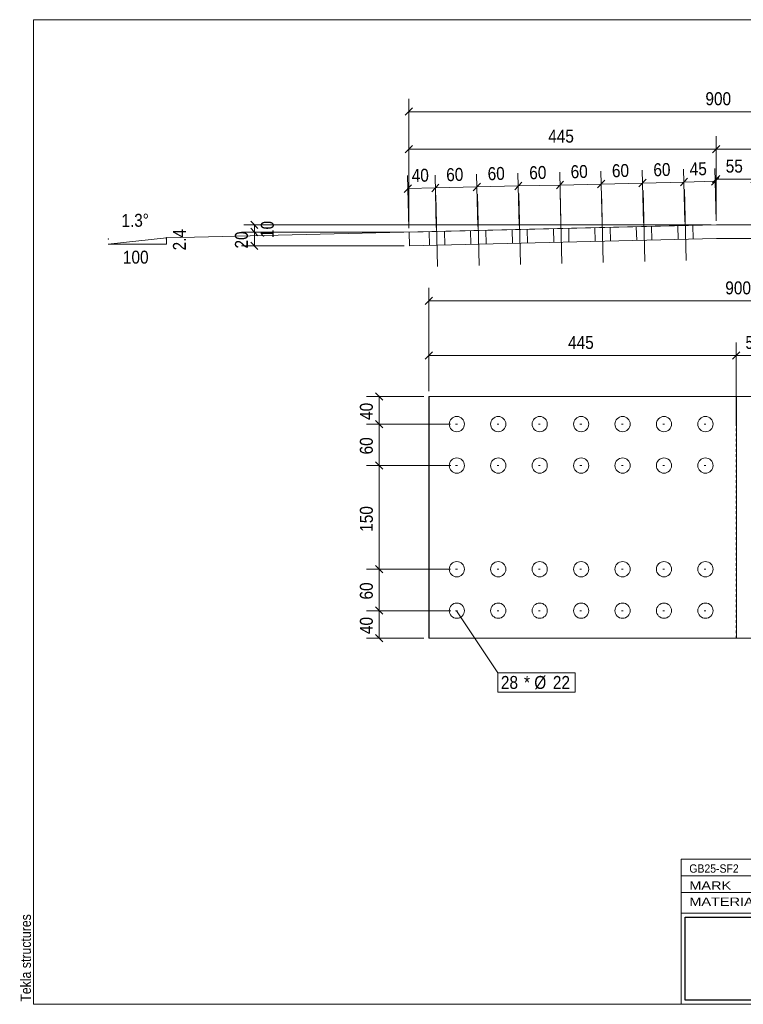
# Model space of a CAD drawing. Header units: millimetres. Extents: x 2 to 282, y 5 to 195.
# Tile 1 of 2: x 2 to 142, y 5 to 195. Entities that reach past the tile are written whole.
import ezdxf

# ---------------------------------------------------------------- set-up
doc = ezdxf.new("R2010")
doc.units = ezdxf.units.MM
doc.linetypes.add('XKITLINE00', pattern=[0])
doc.linetypes.add('XKITLINE04', pattern=[3, 0.5, -0.5, 0.5, -0.5, 0.5, -0.5])
for name, color, linetype, lineweight in [('Bolt', 7, 'Continuous', 0), ('BoltMark', 3, 'Continuous', 0), ('DrawingSheet', 5, 'Continuous', 0), ('OtherObjectType', 1, 'Continuous', 0), ('Part', 2, 'Continuous', 0), ('Z-DIMENSIONS', 1, 'Continuous', 0)]:
    doc.layers.add(name, color=color, linetype=linetype, lineweight=lineweight)
doc.styles.add('ARIAL', font='ARIAL.TTF')
doc.styles.add('ARIAL_NARROW', font='ARIALN.TTF')
picture_1 = doc.add_image_def('image2.jpg', size_in_pixel=(188, 71))

# ---------------------------------------------------------------- blocks, each defined once
blk = doc.blocks.new('*A1')
at = {"layer": 'Part', "linetype": 'XKITLINE00', "lineweight": 0}
for p, q in [((81.33, 75.63), (81.33, 122.3)), ((81.33, 122.3), (201.33, 122.3)), ((81.39, 75.63), (81.39, 122.3)), ((140.68, 75.63), (140.68, 122.3)), ((201.33, 75.63), (201.33, 122.3)), ((201.33, 75.63), (81.33, 75.63))]:
    blk.add_line(p, q, dxfattribs=at)
at = {"layer": 'Part', "linetype": 'XKITLINE04', "lineweight": 0}
for p, q in [((81.33, 122.3), (81.39, 122.3)), ((140.64, 75.63), (140.64, 122.3))]:
    blk.add_line(p, q, dxfattribs=at)
blk = doc.blocks.new('*A3')
at = {"layer": 'Bolt', "linetype": 'XKITLINE00', "lineweight": 0}
for p, q in [((86.49, 116.96), (86.82, 116.96)), ((94.49, 116.96), (94.82, 116.96)), ((102.49, 116.96), (102.82, 116.96)), ((110.49, 116.96), (110.82, 116.96)), ((118.48, 116.96), (118.81, 116.96)), ((126.48, 116.96), (126.81, 116.96)), ((134.48, 116.96), (134.81, 116.96)), ((86.49, 108.96), (86.82, 108.96)), ((94.49, 108.96), (94.82, 108.96)), ((102.49, 108.96), (102.82, 108.96)), ((110.49, 108.96), (110.82, 108.96)), ((118.48, 108.96), (118.81, 108.96)), ((126.48, 108.96), (126.81, 108.96)), ((134.48, 108.96), (134.81, 108.96))]:
    blk.add_line(p, q, dxfattribs=at)
for centre in [(86.72, 116.96), (94.72, 116.96), (102.72, 116.96), (110.72, 116.96), (118.72, 116.96), (126.71, 116.96), (134.71, 116.96), (86.72, 108.96), (94.72, 108.96), (102.72, 108.96), (110.72, 108.96), (118.72, 108.96), (126.71, 108.96), (134.71, 108.96)]:
    blk.add_circle(centre, 1.47, dxfattribs=at)
blk = doc.blocks.new('*A5')
at = {"layer": 'Bolt', "linetype": 'XKITLINE00', "lineweight": 0}
for p, q in [((86.49, 88.96), (86.82, 88.96)), ((94.49, 88.96), (94.82, 88.96)), ((102.49, 88.96), (102.82, 88.96)), ((110.49, 88.96), (110.81, 88.96)), ((118.48, 88.96), (118.81, 88.96)), ((126.48, 88.96), (126.81, 88.96)), ((134.48, 88.96), (134.81, 88.96)), ((86.49, 80.96), (86.82, 80.96)), ((94.49, 80.96), (94.82, 80.96)), ((102.49, 80.96), (102.82, 80.96)), ((110.49, 80.96), (110.81, 80.96)), ((118.48, 80.96), (118.81, 80.96)), ((126.48, 80.96), (126.81, 80.96)), ((134.48, 80.96), (134.81, 80.96))]:
    blk.add_line(p, q, dxfattribs=at)
for centre in [(86.72, 88.96), (94.72, 88.96), (102.72, 88.96), (110.72, 88.96), (118.71, 88.96), (126.71, 88.96), (134.71, 88.96), (86.72, 80.96), (94.72, 80.96), (102.72, 80.96), (110.72, 80.96), (118.71, 80.96), (126.71, 80.96), (134.71, 80.96)]:
    blk.add_circle(centre, 1.47, dxfattribs=at)
blk = doc.blocks.new('*A6')
at = {"layer": 'Part', "linetype": 'XKITLINE00', "lineweight": 0}
for p, q in [((136.83, 155.42), (77.52, 154.03)), ((77.58, 151.36), (77.52, 154.03)), ((197.52, 155.42), (136.83, 155.42)), ((197.52, 152.76), (197.52, 155.42)), ((136.87, 152.76), (77.58, 151.36)), ((136.87, 152.76), (197.52, 152.76))]:
    blk.add_line(p, q, dxfattribs=at)
blk = doc.blocks.new('*A8')
at = {"layer": 'Bolt', "linetype": 'XKITLINE00', "lineweight": 0}
for p, q in [((106.68, 161.68), (107, 147.95)), ((106.68, 161.68), (107, 147.95)), ((114.67, 161.87), (115, 148.14)), ((114.67, 161.87), (115, 148.14)), ((122.67, 162.06), (123, 148.33)), ((122.67, 162.06), (123, 148.33)), ((130.67, 162.25), (131, 148.52)), ((130.67, 162.25), (131, 148.52)), ((82.68, 161.11), (83.01, 147.38)), ((82.68, 161.11), (83.01, 147.38)), ((90.68, 161.3), (91.01, 147.57)), ((90.68, 161.3), (91.01, 147.57)), ((98.68, 161.49), (99.01, 147.76)), ((98.68, 161.49), (99.01, 147.76)), ((81.38, 154.1), (81.45, 151.44)), ((81.38, 154.1), (81.45, 151.44)), ((84.32, 154.17), (84.38, 151.51)), ((84.32, 154.17), (84.38, 151.51)), ((89.38, 154.29), (89.45, 151.63)), ((89.38, 154.29), (89.45, 151.63)), ((92.31, 154.36), (92.38, 151.7)), ((92.31, 154.36), (92.38, 151.7)), ((97.38, 154.48), (97.44, 151.82)), ((97.38, 154.48), (97.44, 151.82)), ((100.31, 154.55), (100.38, 151.89)), ((100.31, 154.55), (100.38, 151.89)), ((105.38, 154.67), (105.44, 152.01)), ((105.38, 154.67), (105.44, 152.01)), ((108.31, 154.74), (108.37, 152.08)), ((108.31, 154.74), (108.37, 152.08)), ((113.37, 154.87), (113.44, 152.2)), ((113.37, 154.87), (113.44, 152.2)), ((116.31, 154.94), (116.37, 152.27)), ((116.31, 154.94), (116.37, 152.27)), ((121.37, 155.06), (121.44, 152.39)), ((121.37, 155.06), (121.44, 152.39)), ((124.31, 155.13), (124.37, 152.46)), ((124.31, 155.13), (124.37, 152.46)), ((129.37, 155.25), (129.43, 152.58)), ((129.37, 155.25), (129.43, 152.58)), ((132.3, 155.32), (132.37, 152.65)), ((132.3, 155.32), (132.37, 152.65))]:
    blk.add_line(p, q, dxfattribs=at)
blk = doc.blocks.new('*A10')
at = {"layer": 'Bolt', "linetype": 'XKITLINE00', "lineweight": 0}
for p, q in [((106.68, 161.68), (107, 147.95)), ((106.68, 161.68), (107, 147.95)), ((114.67, 161.87), (115, 148.14)), ((114.67, 161.87), (115, 148.14)), ((122.67, 162.06), (123, 148.33)), ((122.67, 162.06), (123, 148.33)), ((130.67, 162.25), (131, 148.52)), ((130.67, 162.25), (131, 148.52)), ((82.68, 161.11), (83.01, 147.38)), ((82.68, 161.11), (83.01, 147.38)), ((90.68, 161.3), (91.01, 147.57)), ((90.68, 161.3), (91.01, 147.57)), ((98.68, 161.49), (99.01, 147.76)), ((98.68, 161.49), (99.01, 147.76)), ((81.38, 154.1), (81.45, 151.44)), ((81.38, 154.1), (81.45, 151.44)), ((84.32, 154.17), (84.38, 151.51)), ((84.32, 154.17), (84.38, 151.51)), ((89.38, 154.29), (89.45, 151.63)), ((89.38, 154.29), (89.45, 151.63)), ((92.31, 154.36), (92.38, 151.7)), ((92.31, 154.36), (92.38, 151.7)), ((97.38, 154.48), (97.44, 151.82)), ((97.38, 154.48), (97.44, 151.82)), ((100.31, 154.55), (100.38, 151.89)), ((100.31, 154.55), (100.38, 151.89)), ((105.38, 154.67), (105.44, 152.01)), ((105.38, 154.67), (105.44, 152.01)), ((108.31, 154.74), (108.37, 152.08)), ((108.31, 154.74), (108.37, 152.08)), ((113.37, 154.87), (113.44, 152.2)), ((113.37, 154.87), (113.44, 152.2)), ((116.31, 154.94), (116.37, 152.27)), ((116.31, 154.94), (116.37, 152.27)), ((121.37, 155.06), (121.44, 152.39)), ((121.37, 155.06), (121.44, 152.39)), ((124.3, 155.13), (124.37, 152.46)), ((124.3, 155.13), (124.37, 152.46)), ((129.37, 155.25), (129.43, 152.58)), ((129.37, 155.25), (129.43, 152.58)), ((132.3, 155.32), (132.37, 152.65)), ((132.3, 155.32), (132.37, 152.65))]:
    blk.add_line(p, q, dxfattribs=at)
blk = doc.blocks.new('*A11')
at = {"layer": 'DrawingSheet', "linetype": 'XKITLINE00', "lineweight": 0}
for p, q in [((282, 195), (5, 195)), ((5, 195), (5, 5)), ((5, 5), (282, 5))]:
    blk.add_line(p, q, dxfattribs=at)
at = {"layer": 'DrawingSheet', "style": 'ARIAL', "width": 0.85}
blk.add_text('Tekla structures', height=2, rotation=90, dxfattribs=at).set_placement((4.5, 5.5))
blk = doc.blocks.new('*A14')
at = {"layer": 'OtherObjectType', "linetype": 'XKITLINE00', "lineweight": 0}
for p, q in [((130, 33), (282, 33)), ((130, 33), (130, 29.8)), ((130, 33), (282, 33)), ((148.4, 29.8), (148.4, 33)), ((193.2, 29.8), (193.2, 33)), ((218.8, 29.8), (218.8, 33)), ((237.6, 29.8), (237.6, 33)), ((262, 29.8), (262, 33)), ((282, 29.8), (282, 33)), ((130, 29.8), (282, 29.8)), ((130, 29.8), (282, 29.8)), ((130, 26.6), (130, 29.8)), ((148.4, 26.6), (148.4, 29.8)), ((193.2, 26.6), (193.2, 29.8)), ((218.8, 26.6), (218.8, 29.8)), ((237.6, 26.6), (237.6, 29.8)), ((262, 26.6), (262, 29.8)), ((282, 26.6), (282, 29.8)), ((130, 26.6), (282, 26.6)), ((130, 22.6), (130, 26.6)), ((262, 23.4), (262, 26.6)), ((282, 22.6), (282, 26.6)), ((130, 22.6), (130, 5)), ((130, 22.6), (282, 22.6)), ((166, 17.8), (166, 22.6)), ((189.6, 14.6), (189.6, 22.6)), ((282, 17.8), (282, 22.6)), ((166, 17.8), (166, 5)), ((282, 14.6), (282, 17.8)), ((166, 14.6), (282, 14.6)), ((189.6, 5), (189.6, 14.6)), ((238.13, 11.4), (238.13, 14.6)), ((259.2, 5), (259.2, 14.6)), ((282, 11.4), (282, 14.6)), ((166, 11.4), (282, 11.4)), ((238.13, 5), (238.13, 11.4)), ((282, 8.2), (282, 11.4)), ((166, 8.2), (282, 8.2)), ((282, 5), (282, 8.2)), ((130, 5), (282, 5)), ((160, 5), (282, 5))]:
    blk.add_line(p, q, dxfattribs=at)
at = {"layer": 'OtherObjectType', "style": 'ARIAL_NARROW'}
for s, height, width, p in [('GB25-SF2', 1.6, 1.100501, (131.6, 30.4)), ('PL20*350', 1.6, 1.270501, (150, 30.4)), ('SM490YB', 1.6, 1.525501, (199.78, 30.4)), ('10', 1.6, 1.525501, (226.65, 30.6)), ('899.9', 1.6, 1.525501, (247.51, 30.4)), ('0.68', 1.6, 1.525501, (270.48, 30.4)), ('MARK', 1.6, 1.525501, (131.6, 27.13)), ('DIMENSION', 1.6, 1.525501, (149.97, 27.13)), ('GRADE', 1.6, 1.525501, (200.37, 27.13)), ('QTY', 1.6, 1.525501, (225.17, 27.4)), ('LENGTH', 1.6, 1.525501, (243.57, 27.13)), ('AREA', 1.6, 1.525501, (268.37, 27.13)), ('MATERIAL LIST FOR WORKSHOP', 1.6, 1.525501, (131.6, 24)), ('TOTAL', 1.6, 1.525501, (245.74, 24.2)), ('6.80', 1.6, 1.525501, (271.7, 24)), ('DRAWING', 1.6, 1.445, (167.1, 19.22)), ('NAME:', 1.6, 1.445, (167.1, 15.98)), ('SINGGLE DRAWING  [GB25-SF.2]', 2.4, 1.304651, (191.6, 16.2)), ('PON No:', 1.6, 1.19, (167.1, 12.07)), ('DRW SCALE:', 1.6, 1.19, (238.88, 12.2)), ('1:7.5', 1.6, 1.525501, (260.4, 12.2)), ('PROJECT:', 1.6, 1.445, (167.1, 8.87)), ('JEMBATAN GIRDER KELAS B, 25 M', 1.6, 1.015501, (190.8, 9)), ('RELEASE DATE:', 1.6, 1.19, (238.88, 9)), ('REVISION:', 1.6, 1.445, (167.1, 5.67)), ('0', 1.6, 1.525501, (190.8, 5.8)), ('REV DATE:', 1.6, 1.36, (238.88, 5.8))]:
    blk.add_text(s, height=height, dxfattribs=dict(at, width=width)).set_placement(p)
image = blk.add_image(picture_1, insert=(130.8, 5.8), size_in_units=(34.4, 16))
blk = doc.blocks.new('*A15')
at = {"layer": 'Z-DIMENSIONS', "linetype": 'XKITLINE00', "lineweight": 0}
for p, q in [((85.55, 80.96), (69.25, 80.96)), ((71.04, 81.67), (72.46, 80.26)), ((71.75, 75.63), (71.75, 80.96)), ((71.04, 76.34), (72.46, 74.92)), ((80.33, 75.63), (69.25, 75.63))]:
    blk.add_line(p, q, dxfattribs=at)
at = {"layer": 'Z-DIMENSIONS'}
for p in [(71.75, 80.96), (71.75, 75.63)]:
    blk.add_point(p, dxfattribs=at)
at = {"layer": 'Z-DIMENSIONS', "style": 'ARIAL', "width": 0.85}
blk.add_text('40', height=2.5, rotation=90.0002, dxfattribs=at).set_placement((70.5, 76.44))
blk = doc.blocks.new('*A16')
at = {"layer": 'Z-DIMENSIONS', "linetype": 'XKITLINE00', "lineweight": 0}
for p, q in [((71.04, 89.67), (72.46, 88.26)), ((85.49, 88.96), (69.25, 88.96)), ((71.75, 80.96), (71.75, 88.96)), ((85.55, 80.96), (69.25, 80.96)), ((71.04, 81.67), (72.46, 80.26))]:
    blk.add_line(p, q, dxfattribs=at)
at = {"layer": 'Z-DIMENSIONS'}
for p in [(71.75, 88.96), (71.75, 80.96)]:
    blk.add_point(p, dxfattribs=at)
at = {"layer": 'Z-DIMENSIONS', "style": 'ARIAL', "width": 0.85}
blk.add_text('60', height=2.5, rotation=90.0002, dxfattribs=at).set_placement((70.5, 83.11))
blk = doc.blocks.new('*A17')
at = {"layer": 'Z-DIMENSIONS', "linetype": 'XKITLINE00', "lineweight": 0}
for p, q in [((85.55, 108.96), (69.25, 108.96)), ((71.04, 109.67), (72.46, 108.26)), ((71.75, 88.96), (71.75, 108.96)), ((71.04, 89.67), (72.46, 88.26)), ((85.49, 88.96), (69.25, 88.96))]:
    blk.add_line(p, q, dxfattribs=at)
at = {"layer": 'Z-DIMENSIONS'}
for p in [(71.75, 108.96), (71.75, 88.96)]:
    blk.add_point(p, dxfattribs=at)
at = {"layer": 'Z-DIMENSIONS', "style": 'ARIAL', "width": 0.85}
blk.add_text('150', height=2.5, rotation=90.0002, dxfattribs=at).set_placement((70.5, 96.18))
blk = doc.blocks.new('*A18')
at = {"layer": 'Z-DIMENSIONS', "linetype": 'XKITLINE00', "lineweight": 0}
for p, q in [((85.49, 116.96), (69.25, 116.96)), ((71.04, 117.67), (72.46, 116.26)), ((71.75, 108.96), (71.75, 116.96)), ((85.55, 108.96), (69.25, 108.96)), ((71.04, 109.67), (72.46, 108.26))]:
    blk.add_line(p, q, dxfattribs=at)
at = {"layer": 'Z-DIMENSIONS'}
for p in [(71.75, 116.96), (71.75, 108.96)]:
    blk.add_point(p, dxfattribs=at)
at = {"layer": 'Z-DIMENSIONS', "style": 'ARIAL', "width": 0.85}
blk.add_text('60', height=2.5, rotation=90.0002, dxfattribs=at).set_placement((70.5, 111.11))
blk = doc.blocks.new('*A19')
at = {"layer": 'Z-DIMENSIONS', "linetype": 'XKITLINE00', "lineweight": 0}
for p, q in [((80.38, 122.3), (69.25, 122.3)), ((71.04, 123), (72.46, 121.59)), ((71.75, 116.96), (71.75, 122.3)), ((85.49, 116.96), (69.25, 116.96)), ((71.04, 117.67), (72.46, 116.26))]:
    blk.add_line(p, q, dxfattribs=at)
at = {"layer": 'Z-DIMENSIONS'}
for p in [(71.75, 122.3), (71.75, 116.96)]:
    blk.add_point(p, dxfattribs=at)
at = {"layer": 'Z-DIMENSIONS', "style": 'ARIAL', "width": 0.85}
blk.add_text('40', height=2.5, rotation=90.0002, dxfattribs=at).set_placement((70.5, 117.77))
blk = doc.blocks.new('*A25')
at = {"layer": 'Z-DIMENSIONS', "linetype": 'XKITLINE00', "lineweight": 0}
for p, q in [((81.33, 123.3), (81.33, 132.71)), ((140.64, 116.63), (140.64, 132.71)), ((82.03, 130.92), (80.62, 129.51)), ((81.33, 130.21), (140.64, 130.21)), ((141.35, 130.92), (139.94, 129.51))]:
    blk.add_line(p, q, dxfattribs=at)
at = {"layer": 'Z-DIMENSIONS'}
for p in [(81.33, 130.21), (140.64, 130.21)]:
    blk.add_point(p, dxfattribs=at)
at = {"layer": 'Z-DIMENSIONS', "style": 'ARIAL', "width": 0.85}
blk.add_text('445', height=2.5, dxfattribs=at).set_placement((108.2, 131.46))
blk = doc.blocks.new('*A26')
at = {"layer": 'Z-DIMENSIONS', "linetype": 'XKITLINE00', "lineweight": 0}
for p, q in [((140.64, 116.63), (140.64, 132.71)), ((147.98, 109.96), (147.98, 132.71)), ((141.35, 130.92), (139.94, 129.51)), ((140.64, 130.21), (147.98, 130.21)), ((148.69, 130.92), (147.27, 129.51))]:
    blk.add_line(p, q, dxfattribs=at)
at = {"layer": 'Z-DIMENSIONS'}
for p in [(140.64, 130.21), (147.98, 130.21)]:
    blk.add_point(p, dxfattribs=at)
at = {"layer": 'Z-DIMENSIONS', "style": 'ARIAL', "width": 0.85}
blk.add_text('55', height=2.5, dxfattribs=at).set_placement((142.46, 131.46))
blk = doc.blocks.new('*A35')
at = {"layer": 'Z-DIMENSIONS', "linetype": 'XKITLINE00', "lineweight": 0}
for p, q in [((81.33, 123.3), (81.33, 143.25)), ((201.33, 123.3), (201.33, 143.25)), ((82.03, 141.46), (80.62, 140.04)), ((81.33, 140.75), (201.33, 140.75)), ((202.03, 141.46), (200.62, 140.04))]:
    blk.add_line(p, q, dxfattribs=at)
at = {"layer": 'Z-DIMENSIONS'}
for p in [(81.33, 140.75), (201.33, 140.75)]:
    blk.add_point(p, dxfattribs=at)
at = {"layer": 'Z-DIMENSIONS', "style": 'ARIAL', "width": 0.85}
blk.add_text('900', height=2.5, dxfattribs=at).set_placement((138.55, 142))
blk = doc.blocks.new('*A36')
at = {"layer": 'BoltMark', "linetype": 'XKITLINE00', "lineweight": 0}
for p, q in [((86.63, 80.96), (94.63, 68.96)), ((94.63, 68.96), (109.56, 68.96)), ((94.63, 65.26), (94.63, 68.96)), ((109.56, 65.26), (109.56, 68.96)), ((94.63, 65.26), (109.56, 65.26))]:
    blk.add_line(p, q, dxfattribs=at)
at = {"layer": 'BoltMark', "style": 'ARIAL', "width": 0.85}
for s, p in [('28', (95.23, 65.86)), ('* Ø', (99.69, 65.86)), ('22', (105.26, 65.86))]:
    blk.add_text(s, height=2.5, dxfattribs=at).set_placement(p)
blk = doc.blocks.new('*A38')
at = {"layer": 'Z-DIMENSIONS', "linetype": 'XKITLINE00', "lineweight": 0}
for p, q in [((135.83, 155.4), (30.66, 152.93)), ((30.66, 152.93), (19.42, 151.68)), ((30.66, 152.93), (30.66, 151.68)), ((30.66, 151.68), (19.42, 151.68))]:
    blk.add_line(p, q, dxfattribs=at)
at = {"layer": 'Z-DIMENSIONS'}
for p in [(19.42, 152.66), (30.66, 152.93), (30.66, 152.66)]:
    blk.add_point(p, dxfattribs=at)
at = {"layer": 'Z-DIMENSIONS', "style": 'ARIAL', "width": 0.85}
for s, rotation, p in [('1.3°', 1.3465, (22, 154.96)), ('2.4', 90.0002, (34.41, 150.48))]:
    blk.add_text(s, height=2.5, rotation=rotation, dxfattribs=at).set_placement(p)
blk.add_text('100', height=2.5, dxfattribs=at).set_placement((22.26, 147.93))
blk = doc.blocks.new('*A39')
at = {"layer": 'Z-DIMENSIONS', "linetype": 'XKITLINE00', "lineweight": 0}
for p, q in [((76.52, 154.03), (45.13, 154.03)), ((46.92, 154.74), (48.33, 153.32)), ((47.63, 151.36), (47.63, 154.03)), ((46.92, 152.07), (48.33, 150.66)), ((76.58, 151.36), (45.13, 151.36))]:
    blk.add_line(p, q, dxfattribs=at)
at = {"layer": 'Z-DIMENSIONS'}
for p in [(47.63, 154.03), (47.63, 151.36)]:
    blk.add_point(p, dxfattribs=at)
at = {"layer": 'Z-DIMENSIONS', "style": 'ARIAL', "width": 0.85}
blk.add_text('20', height=2.5, rotation=90.0002, dxfattribs=at).set_placement((46.38, 150.84))
blk = doc.blocks.new('*A40')
at = {"layer": 'Z-DIMENSIONS', "linetype": 'XKITLINE00', "lineweight": 0}
for p, q in [((46.92, 156.13), (48.33, 154.72)), ((135.83, 155.42), (45.63, 155.42)), ((76.52, 154.03), (45.63, 154.03)), ((46.92, 154.74), (48.33, 153.32)), ((47.63, 154.03), (47.63, 155.42))]:
    blk.add_line(p, q, dxfattribs=at)
at = {"layer": 'Z-DIMENSIONS'}
for p in [(47.63, 155.42), (47.63, 154.03)]:
    blk.add_point(p, dxfattribs=at)
at = {"layer": 'Z-DIMENSIONS', "style": 'ARIAL', "width": 0.85}
blk.add_text('10', height=2.5, rotation=90.0002, dxfattribs=at).set_placement((51.38, 152.87))
blk = doc.blocks.new('*A41')
at = {"layer": 'Z-DIMENSIONS', "linetype": 'XKITLINE00', "lineweight": 0}
for p, q in [((98.76, 155.26), (98.52, 165.41)), ((106.82, 155.45), (106.58, 165.6)), ((99.27, 163.63), (97.89, 162.19)), ((107.33, 163.82), (105.95, 162.38)), ((98.58, 162.91), (106.64, 163.1))]:
    blk.add_line(p, q, dxfattribs=at)
at = {"layer": 'Z-DIMENSIONS'}
for p in [(98.58, 162.91), (106.64, 163.1)]:
    blk.add_point(p, dxfattribs=at)
at = {"layer": 'Z-DIMENSIONS', "style": 'ARIAL', "width": 0.85}
blk.add_text('60', height=2.5, rotation=1.3522, dxfattribs=at).set_placement((100.73, 164.21))
blk = doc.blocks.new('*A49')
at = {"layer": 'Z-DIMENSIONS', "linetype": 'XKITLINE00', "lineweight": 0}
for p, q in [((136.81, 156.16), (136.81, 166.75)), ((144.17, 156.16), (144.17, 166.75)), ((137.52, 164.96), (136.1, 163.55)), ((136.81, 164.25), (144.17, 164.25)), ((144.87, 164.96), (143.46, 163.55))]:
    blk.add_line(p, q, dxfattribs=at)
at = {"layer": 'Z-DIMENSIONS'}
for p in [(136.81, 164.25), (144.17, 164.25)]:
    blk.add_point(p, dxfattribs=at)
at = {"layer": 'Z-DIMENSIONS', "style": 'ARIAL', "width": 0.85}
blk.add_text('55', height=2.5, dxfattribs=at).set_placement((138.63, 165.5))
blk = doc.blocks.new('*A50')
at = {"layer": 'Z-DIMENSIONS', "linetype": 'XKITLINE00', "lineweight": 0}
for p, q in [((130.75, 156.01), (130.51, 166.17)), ((136.79, 156.16), (136.55, 166.31)), ((131.26, 164.39), (129.88, 162.94)), ((130.57, 163.67), (136.6, 163.81)), ((137.3, 164.53), (135.91, 163.08))]:
    blk.add_line(p, q, dxfattribs=at)
at = {"layer": 'Z-DIMENSIONS'}
for p in [(130.57, 163.67), (136.6, 163.81)]:
    blk.add_point(p, dxfattribs=at)
at = {"layer": 'Z-DIMENSIONS', "style": 'ARIAL', "width": 0.85}
blk.add_text('45', height=2.5, rotation=1.3522, dxfattribs=at).set_placement((131.7, 164.94))
blk = doc.blocks.new('*A51')
at = {"layer": 'Z-DIMENSIONS', "linetype": 'XKITLINE00', "lineweight": 0}
for p, q in [((122.75, 155.83), (122.51, 165.98)), ((130.75, 156.01), (130.51, 166.17)), ((123.26, 164.2), (121.88, 162.75)), ((122.57, 163.48), (130.57, 163.67)), ((131.26, 164.39), (129.88, 162.94))]:
    blk.add_line(p, q, dxfattribs=at)
at = {"layer": 'Z-DIMENSIONS'}
for p in [(122.57, 163.48), (130.57, 163.67)]:
    blk.add_point(p, dxfattribs=at)
at = {"layer": 'Z-DIMENSIONS', "style": 'ARIAL', "width": 0.85}
blk.add_text('60', height=2.5, rotation=1.3522, dxfattribs=at).set_placement((124.69, 164.78))
blk = doc.blocks.new('*A52')
at = {"layer": 'Z-DIMENSIONS', "linetype": 'XKITLINE00', "lineweight": 0}
for p, q in [((114.75, 155.64), (114.51, 165.79)), ((122.75, 155.83), (122.51, 165.98)), ((115.26, 164.01), (113.88, 162.56)), ((114.57, 163.29), (122.57, 163.48)), ((123.26, 164.2), (121.88, 162.75))]:
    blk.add_line(p, q, dxfattribs=at)
at = {"layer": 'Z-DIMENSIONS'}
for p in [(122.57, 163.48), (114.57, 163.29)]:
    blk.add_point(p, dxfattribs=at)
at = {"layer": 'Z-DIMENSIONS', "style": 'ARIAL', "width": 0.85}
blk.add_text('60', height=2.5, rotation=1.3522, dxfattribs=at).set_placement((116.69, 164.59))
blk = doc.blocks.new('*A53')
at = {"layer": 'Z-DIMENSIONS', "linetype": 'XKITLINE00', "lineweight": 0}
for p, q in [((106.82, 155.45), (106.58, 165.6)), ((114.75, 155.64), (114.51, 165.79)), ((107.33, 163.82), (105.95, 162.38)), ((115.26, 164.01), (113.88, 162.56)), ((106.64, 163.1), (114.57, 163.29))]:
    blk.add_line(p, q, dxfattribs=at)
at = {"layer": 'Z-DIMENSIONS'}
for p in [(106.64, 163.1), (114.57, 163.29)]:
    blk.add_point(p, dxfattribs=at)
at = {"layer": 'Z-DIMENSIONS', "style": 'ARIAL', "width": 0.85}
blk.add_text('60', height=2.5, rotation=1.3522, dxfattribs=at).set_placement((108.72, 164.4))
blk = doc.blocks.new('*A54')
at = {"layer": 'Z-DIMENSIONS', "linetype": 'XKITLINE00', "lineweight": 0}
for p, q in [((98.76, 155.26), (98.52, 165.41)), ((91.27, 163.45), (89.89, 162)), ((90.76, 155.07), (90.52, 165.22)), ((99.27, 163.63), (97.89, 162.19)), ((90.58, 162.72), (98.58, 162.91))]:
    blk.add_line(p, q, dxfattribs=at)
at = {"layer": 'Z-DIMENSIONS'}
for p in [(90.58, 162.72), (98.58, 162.91)]:
    blk.add_point(p, dxfattribs=at)
at = {"layer": 'Z-DIMENSIONS', "style": 'ARIAL', "width": 0.85}
blk.add_text('60', height=2.5, rotation=1.3522, dxfattribs=at).set_placement((92.7, 164.02))
blk = doc.blocks.new('*A55')
at = {"layer": 'Z-DIMENSIONS', "linetype": 'XKITLINE00', "lineweight": 0}
for p, q in [((82.76, 154.88), (82.52, 165.03)), ((91.27, 163.45), (89.89, 162)), ((90.76, 155.07), (90.52, 165.22)), ((83.27, 163.26), (81.89, 161.81)), ((82.58, 162.53), (90.58, 162.72))]:
    blk.add_line(p, q, dxfattribs=at)
at = {"layer": 'Z-DIMENSIONS'}
for p in [(82.58, 162.53), (90.58, 162.72)]:
    blk.add_point(p, dxfattribs=at)
at = {"layer": 'Z-DIMENSIONS', "style": 'ARIAL', "width": 0.85}
blk.add_text('60', height=2.5, rotation=1.3522, dxfattribs=at).set_placement((84.7, 163.83))
blk = doc.blocks.new('*A56')
at = {"layer": 'Z-DIMENSIONS', "linetype": 'XKITLINE00', "lineweight": 0}
for p, q in [((77.44, 154.76), (77.2, 164.91)), ((82.76, 154.88), (82.52, 165.03)), ((77.95, 163.13), (76.57, 161.68)), ((77.26, 162.41), (82.58, 162.53)), ((83.27, 163.26), (81.89, 161.81))]:
    blk.add_line(p, q, dxfattribs=at)
at = {"layer": 'Z-DIMENSIONS'}
for p in [(77.26, 162.41), (82.58, 162.53)]:
    blk.add_point(p, dxfattribs=at)
at = {"layer": 'Z-DIMENSIONS', "style": 'ARIAL', "width": 0.85}
blk.add_text('40', height=2.5, rotation=1.3522, dxfattribs=at).set_placement((78.04, 163.68))
blk = doc.blocks.new('*A57')
at = {"layer": 'Z-DIMENSIONS', "linetype": 'XKITLINE00', "lineweight": 0}
for p, q in [((77.47, 154.76), (77.47, 179.75)), ((197.52, 156.16), (197.52, 179.75)), ((78.17, 177.96), (76.76, 176.55)), ((77.47, 177.25), (197.52, 177.25)), ((198.22, 177.96), (196.81, 176.55))]:
    blk.add_line(p, q, dxfattribs=at)
at = {"layer": 'Z-DIMENSIONS'}
for p in [(77.47, 177.25), (197.52, 177.25)]:
    blk.add_point(p, dxfattribs=at)
at = {"layer": 'Z-DIMENSIONS', "style": 'ARIAL', "width": 0.85}
blk.add_text('900', height=2.5, dxfattribs=at).set_placement((134.71, 178.5))
blk = doc.blocks.new('*A58')
at = {"layer": 'Z-DIMENSIONS', "linetype": 'XKITLINE00', "lineweight": 0}
for p, q in [((136.81, 156.16), (136.81, 172.52)), ((197.52, 156.16), (197.52, 172.52)), ((137.52, 170.73), (136.1, 169.32)), ((136.81, 170.02), (197.52, 170.02)), ((198.22, 170.73), (196.81, 169.32))]:
    blk.add_line(p, q, dxfattribs=at)
at = {"layer": 'Z-DIMENSIONS'}
for p in [(136.81, 170.02), (197.52, 170.02)]:
    blk.add_point(p, dxfattribs=at)
at = {"layer": 'Z-DIMENSIONS', "style": 'ARIAL', "width": 0.85}
blk.add_text('455', height=2.5, dxfattribs=at).set_placement((164.38, 171.27))
blk = doc.blocks.new('*A59')
at = {"layer": 'Z-DIMENSIONS', "linetype": 'XKITLINE00', "lineweight": 0}
for p, q in [((77.47, 154.76), (77.47, 172.52)), ((136.81, 156.16), (136.81, 172.52)), ((78.17, 170.73), (76.76, 169.32)), ((77.47, 170.02), (136.81, 170.02)), ((137.52, 170.73), (136.1, 169.32))]:
    blk.add_line(p, q, dxfattribs=at)
at = {"layer": 'Z-DIMENSIONS'}
for p in [(77.47, 170.02), (136.81, 170.02)]:
    blk.add_point(p, dxfattribs=at)
at = {"layer": 'Z-DIMENSIONS', "style": 'ARIAL', "width": 0.85}
blk.add_text('445', height=2.5, dxfattribs=at).set_placement((104.36, 171.27))

msp = doc.modelspace()

# ---------------------------------------------------------------- block references
at = {"lineweight": 0}
for name in ['*A11', '*A57', '*A59', '*A58', '*A51', '*A50', '*A49', '*A56', '*A55', '*A54', '*A41', '*A53', '*A52', '*A8', '*A10', '*A38', '*A40', '*A39', '*A6', '*A35', '*A25', '*A26', '*A19', '*A1', '*A18', '*A17', '*A16', '*A15', '*A36', '*A14']:
    msp.add_blockref(name, (0, 0), dxfattribs=at)
at = {"layer": 'Bolt', "lineweight": 0}
for name in ['*A3', '*A5']:
    msp.add_blockref(name, (0, 0), dxfattribs=at)

doc.saveas('drawing.dxf')
